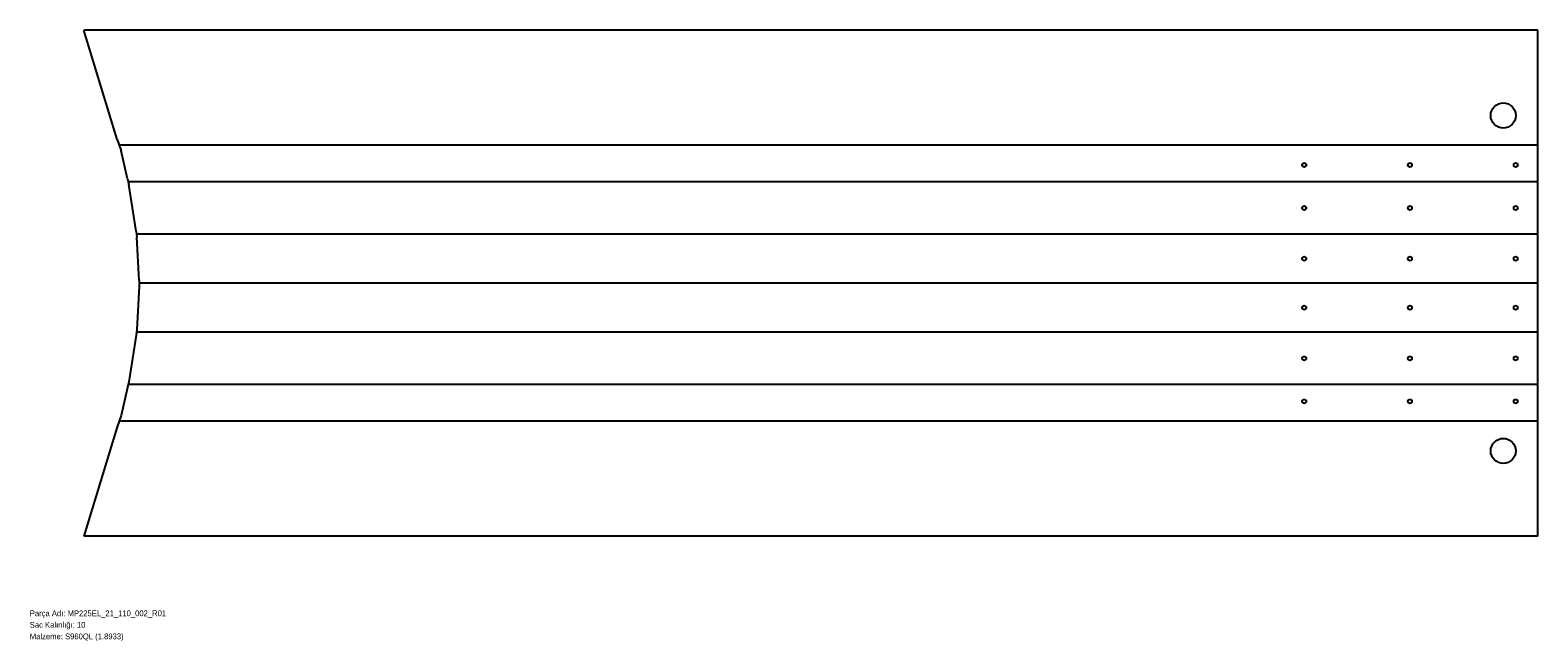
# Model space of a CAD drawing. Header units: millimetres. Extents: x 1 to 3137, y -75 to 1194.
import ezdxf

# ---------------------------------------------------------------- set-up
doc = ezdxf.new("R2010")
doc.units = ezdxf.units.MM
doc.linetypes.add('HIDDEN', pattern=[1.905, 1.27, -0.635])
doc.linetypes.add('SLD-Katı', pattern=[0])
doc.layers.add('METIN', color=96, linetype='SLD-Katı')
doc.styles.add('SLDTEXTSTYLE0', font='ARIAL.TTF', dxfattribs={"width": 0.948, "bigfont": 'bigfont'})
doc.styles.add('SLDTEXTSTYLE1', font='ARIAL.TTF', dxfattribs={"width": 0.948})

msp = doc.modelspace()

# ---------------------------------------------------------------- linework, layer by layer
at = {"color": 7, "linetype": 'Continuous', "lineweight": 25}
for p, q in [((182.012641, 966.597157), (112.506492, 1193.941524)), ((3136.502095, 1193.941524), (112.506492, 1193.941524)), ((3136.502095, 142.186124), (3136.502095, 1193.941524)), ((182.012641, 966.597157), (189.873437, 942.860679)), ((203.486797, 884.734422), (189.873437, 942.860679)), ((203.486797, 884.734422), (206.216823, 872.866183)), ((221.044761, 775.866183), (206.216823, 872.866183)), ((221.044761, 775.866183), (222.497377, 763.997944)), ((227.275439, 673.997944), (222.497377, 763.997944)), ((227.275439, 662.129705), (222.497377, 572.129705)), ((227.275439, 673.997944), (227.275439, 662.129705)), ((222.497377, 572.129705), (221.044761, 560.261466)), ((221.044761, 560.261466), (206.216823, 463.261466)), ((203.486797, 451.393227), (189.873437, 393.26697)), ((206.216823, 463.261466), (203.486797, 451.393227)), ((189.873437, 393.26697), (182.012641, 369.530492)), ((182.012641, 369.530492), (112.506492, 142.186124)), ((3136.502095, 142.186124), (112.506492, 142.186124))]:
    msp.add_line(p, q, dxfattribs=at)
at = {"color": 7, "linetype": 'HIDDEN'}
for p, q in [((3136.502095, 954.728918), (185.943039, 954.728918)), ((3136.502095, 878.800302), (204.85181, 878.800302)), ((3136.502095, 769.932063), (221.771069, 769.932063)), ((3136.502095, 668.063824), (227.275439, 668.063824)), ((3136.502095, 566.195586), (221.771069, 566.195586)), ((3136.502095, 457.327347), (204.85181, 457.327347)), ((3136.502095, 381.398731), (185.943039, 381.398731))]:
    msp.add_line(p, q, dxfattribs=at)
at = {"color": 7, "linetype": 'Continuous', "lineweight": 25}
for centre, radius in [((3064.502095, 1016.597157), 26), ((2650.502095, 913.79755), 4.25), ((2870.502095, 913.79755), 4.25), ((3090.502095, 913.79755), 4.25), ((2650.502095, 824.366183), 4.25), ((2870.502095, 824.366183), 4.25), ((3090.502095, 824.366183), 4.25), ((2650.502095, 718.997944), 4.25), ((2870.502095, 718.997944), 4.25), ((3090.502095, 718.997944), 4.25), ((2650.502095, 617.129705), 4.25), ((2870.502095, 617.129705), 4.25), ((3090.502095, 617.129705), 4.25), ((2650.502095, 511.761466), 4.25), ((2870.502095, 511.761466), 4.25), ((3090.502095, 511.761466), 4.25), ((2650.502095, 422.330098), 4.25), ((2870.502095, 422.330098), 4.25), ((3090.502095, 422.330098), 4.25), ((3064.502095, 319.530492), 26)]:
    msp.add_circle(centre, radius, dxfattribs=at)

# ---------------------------------------------------------------- texts
at = {"layer": 'METIN', "char_height": 12, "attachment_point": 1}
for s, insert, style in [('Parça Adı: MP225EL_21_110_002_R01', (0, -12.031187), 'SLDTEXTSTYLE0'), ('Sac Kalınlığı: 10', (0, -36.031187), 'SLDTEXTSTYLE0'), ('Malzeme: S960QL (1.8933)', (0, -60.031187), 'SLDTEXTSTYLE1')]:
    msp.add_mtext(s, dxfattribs=dict(at, insert=insert, style=style))

doc.saveas('drawing.dxf')
